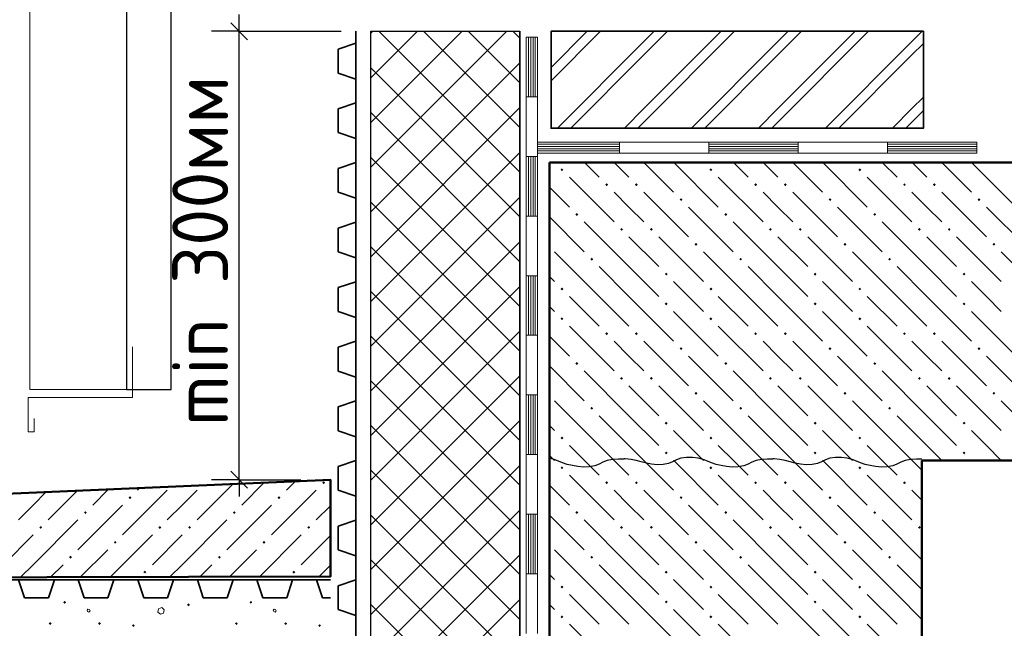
# Model space of a CAD drawing. Header units: millimetres. Extents: x 0 to 21000, y 0 to 14850.
# Tile 26 of 29: x 14638 to 16841, y 11666 to 13027. Entities that reach past the tile are written whole.
import ezdxf

# ---------------------------------------------------------------- set-up
doc = ezdxf.new("R2010")
doc.units = ezdxf.units.MM
for name, color, linetype, lineweight in [('Standard', 7, 'Continuous', 25), ('Размерная линия_ общее', 7, 'Continuous', 13), ('Стена_ кирп кладка силик нес', 8, 'Continuous', 70), ('Фундаменты общие', 7, 'Continuous', 25)]:
    doc.layers.add(name, color=color, linetype=linetype, lineweight=lineweight)
doc.styles.add('ISOCPEUR', font='txt')

msp = doc.modelspace()

# ---------------------------------------------------------------- hatches: boundary and pattern name
at = {"layer": 'Standard', "linetype": 'Continuous', "lineweight": 13, "transparency": 33554687}
for points in [[(15851.3, 12687.9), (15848.1, 12691.1), (15851.3, 12694.4), (15854.6, 12691.1)], [(16184.7, 12687.9), (16181.4, 12691.1), (16184.7, 12694.4), (16187.9, 12691.1)], [(16518, 12687.9), (16514.7, 12691.1), (16518, 12694.4), (16521.2, 12691.1)], [(15951.3, 12654.5), (15948.1, 12657.8), (15951.3, 12661), (15954.6, 12657.8)], [(16018, 12654.5), (16014.7, 12657.8), (16018, 12661), (16021.2, 12657.8)], [(16284.7, 12654.5), (16281.4, 12657.8), (16284.7, 12661), (16287.9, 12657.8)], [(16351.3, 12654.5), (16348.1, 12657.8), (16351.3, 12661), (16354.6, 12657.8)], [(16618, 12654.5), (16614.7, 12657.8), (16618, 12661), (16621.2, 12657.8)], [(16684.7, 12654.5), (16681.4, 12657.8), (16684.7, 12661), (16687.9, 12657.8)], [(16118, 12621.2), (16114.7, 12624.4), (16118, 12627.7), (16121.2, 12624.4)], [(16451.3, 12621.2), (16448.1, 12624.4), (16451.3, 12627.7), (16454.6, 12624.4)], [(16784.7, 12621.2), (16781.4, 12624.4), (16784.7, 12627.7), (16787.9, 12624.4)], [(15884.7, 12587.9), (15881.4, 12591.1), (15884.7, 12594.4), (15887.9, 12591.1)], [(16218, 12587.9), (16214.7, 12591.1), (16218, 12594.4), (16221.2, 12591.1)], [(16551.3, 12587.9), (16548.1, 12591.1), (16551.3, 12594.4), (16554.6, 12591.1)], [(15984.7, 12554.5), (15981.4, 12557.8), (15984.7, 12561), (15987.9, 12557.8)], [(16051.3, 12554.5), (16048.1, 12557.8), (16051.3, 12561), (16054.6, 12557.8)], [(16318, 12554.5), (16314.7, 12557.8), (16318, 12561), (16321.2, 12557.8)], [(16384.7, 12554.5), (16381.4, 12557.8), (16384.7, 12561), (16387.9, 12557.8)], [(16651.3, 12554.5), (16648.1, 12557.8), (16651.3, 12561), (16654.6, 12557.8)], [(16718, 12554.5), (16714.7, 12557.8), (16718, 12561), (16721.2, 12557.8)], [(16151.3, 12521.2), (16148.1, 12524.4), (16151.3, 12527.7), (16154.6, 12524.4)], [(16484.7, 12521.2), (16481.4, 12524.4), (16484.7, 12527.7), (16487.9, 12524.4)], [(16818, 12521.2), (16814.7, 12524.4), (16818, 12527.7), (16821.2, 12524.4)], [(15918, 12487.9), (15914.7, 12491.1), (15918, 12494.4), (15921.2, 12491.1)], [(16251.3, 12487.9), (16248.1, 12491.1), (16251.3, 12494.4), (16254.6, 12491.1)], [(16584.7, 12487.9), (16581.4, 12491.1), (16584.7, 12494.4), (16587.9, 12491.1)], [(16084.7, 12454.5), (16081.4, 12457.8), (16084.7, 12461), (16087.9, 12457.8)], [(16418, 12454.5), (16414.7, 12457.8), (16418, 12461), (16421.2, 12457.8)], [(16751.3, 12454.5), (16748.1, 12457.8), (16751.3, 12461), (16754.6, 12457.8)], [(15851.3, 12421.2), (15848.1, 12424.4), (15851.3, 12427.7), (15854.6, 12424.4)], [(16184.7, 12421.2), (16181.4, 12424.4), (16184.7, 12427.7), (16187.9, 12424.4)], [(16518, 12421.2), (16514.7, 12424.4), (16518, 12427.7), (16521.2, 12424.4)], [(16084.7, 12387.9), (16081.4, 12391.1), (16084.7, 12394.4), (16087.9, 12391.1)], [(16418, 12387.9), (16414.7, 12391.1), (16418, 12394.4), (16421.2, 12391.1)], [(16751.3, 12387.9), (16748.1, 12391.1), (16751.3, 12394.4), (16754.6, 12391.1)], [(15851.3, 12354.5), (15848.1, 12357.8), (15851.3, 12361), (15854.6, 12357.8)], [(16184.7, 12354.5), (16181.4, 12357.8), (16184.7, 12361), (16187.9, 12357.8)], [(16518, 12354.5), (16514.7, 12357.8), (16518, 12361), (16521.2, 12357.8)], [(15951.3, 12321.2), (15948.1, 12324.4), (15951.3, 12327.7), (15954.6, 12324.4)], [(16018, 12321.2), (16014.7, 12324.4), (16018, 12327.7), (16021.2, 12324.4)], [(16284.7, 12321.2), (16281.4, 12324.4), (16284.7, 12327.7), (16287.9, 12324.4)], [(16351.3, 12321.2), (16348.1, 12324.4), (16351.3, 12327.7), (16354.6, 12324.4)], [(16618, 12321.2), (16614.7, 12324.4), (16618, 12327.7), (16621.2, 12324.4)], [(16684.7, 12321.2), (16681.4, 12324.4), (16684.7, 12327.7), (16687.9, 12324.4)], [(16118, 12287.9), (16114.7, 12291.1), (16118, 12294.4), (16121.2, 12291.1)], [(16451.3, 12287.9), (16448.1, 12291.1), (16451.3, 12294.4), (16454.6, 12291.1)], [(16784.7, 12287.9), (16781.4, 12291.1), (16784.7, 12294.4), (16787.9, 12291.1)], [(15884.7, 12254.5), (15881.4, 12257.8), (15884.7, 12261), (15887.9, 12257.8)], [(16218, 12254.5), (16214.7, 12257.8), (16218, 12261), (16221.2, 12257.8)], [(16551.3, 12254.5), (16548.1, 12257.8), (16551.3, 12261), (16554.6, 12257.8)], [(15984.7, 12221.2), (15981.4, 12224.4), (15984.7, 12227.7), (15987.9, 12224.4)], [(16051.3, 12221.2), (16048.1, 12224.4), (16051.3, 12227.7), (16054.6, 12224.4)], [(16318, 12221.2), (16314.7, 12224.4), (16318, 12227.7), (16321.2, 12224.4)], [(16384.7, 12221.2), (16381.4, 12224.4), (16384.7, 12227.7), (16387.9, 12224.4)], [(16651.3, 12221.2), (16648.1, 12224.4), (16651.3, 12227.7), (16654.6, 12224.4)], [(16718, 12221.2), (16714.7, 12224.4), (16718, 12227.7), (16721.2, 12224.4)], [(16151.3, 12187.9), (16148.1, 12191.1), (16151.3, 12194.4), (16154.6, 12191.1)], [(16484.7, 12187.9), (16481.4, 12191.1), (16484.7, 12194.4), (16487.9, 12191.1)], [(16818, 12187.9), (16814.7, 12191.1), (16818, 12194.4), (16821.2, 12191.1)], [(15918, 12154.5), (15914.7, 12157.8), (15918, 12161), (15921.2, 12157.8)], [(16251.3, 12154.5), (16248.1, 12157.8), (16251.3, 12161), (16254.6, 12157.8)], [(16584.7, 12154.5), (16581.4, 12157.8), (16584.7, 12161), (16587.9, 12157.8)], [(16084.7, 12121.2), (16081.4, 12124.4), (16084.7, 12127.7), (16087.9, 12124.4)], [(16418, 12121.2), (16414.7, 12124.4), (16418, 12127.7), (16421.2, 12124.4)], [(16751.3, 12121.2), (16748.1, 12124.4), (16751.3, 12127.7), (16754.6, 12124.4)], [(15851.3, 12087.9), (15848.1, 12091.1), (15851.3, 12094.4), (15854.6, 12091.1)], [(16184.7, 12087.9), (16181.4, 12091.1), (16184.7, 12094.4), (16187.9, 12091.1)], [(16518, 12087.9), (16514.7, 12091.1), (16518, 12094.4), (16521.2, 12091.1)], [(16084.7, 12054.5), (16081.4, 12057.8), (16084.7, 12061), (16087.9, 12057.8)], [(16418, 12054.5), (16414.7, 12057.8), (16418, 12061), (16421.2, 12057.8)], [(16751.3, 12054.5), (16748.1, 12057.8), (16751.3, 12061), (16754.6, 12057.8)], [(15851.3, 12021.2), (15848.1, 12024.4), (15851.3, 12027.7), (15854.6, 12024.4)], [(16184.7, 12021.2), (16181.4, 12024.4), (16184.7, 12027.7), (16187.9, 12024.4)], [(16518, 12021.2), (16514.7, 12024.4), (16518, 12027.7), (16521.2, 12024.4)], [(15314.7, 11991.1), (15318, 11994.4), (15321.2, 11991.1), (15318, 11987.9)], [(15951.3, 11987.9), (15948.1, 11991.1), (15951.3, 11994.4), (15954.6, 11991.1)], [(16018, 11987.9), (16014.7, 11991.1), (16018, 11994.4), (16021.2, 11991.1)], [(16284.7, 11987.9), (16281.4, 11991.1), (16284.7, 11994.4), (16287.9, 11991.1)], [(16351.3, 11987.9), (16348.1, 11991.1), (16351.3, 11994.4), (16354.6, 11991.1)], [(16618, 11987.9), (16614.7, 11991.1), (16618, 11994.4), (16621.2, 11991.1)], [(14881.4, 11957.8), (14884.7, 11961), (14887.9, 11957.8), (14884.7, 11954.5)], [(15214.7, 11957.8), (15218, 11961), (15221.2, 11957.8), (15218, 11954.5)], [(16118, 11954.5), (16114.7, 11957.8), (16118, 11961), (16121.2, 11957.8)], [(16451.3, 11954.5), (16448.1, 11957.8), (16451.3, 11961), (16454.6, 11957.8)], [(14781.4, 11924.4), (14784.7, 11927.7), (14787.9, 11924.4), (14784.7, 11921.2)], [(15114.7, 11924.4), (15118, 11927.7), (15121.2, 11924.4), (15118, 11921.2)], [(15884.7, 11921.2), (15881.4, 11924.4), (15884.7, 11927.7), (15887.9, 11924.4)], [(16218, 11921.2), (16214.7, 11924.4), (16218, 11927.7), (16221.2, 11924.4)], [(16551.3, 11921.2), (16548.1, 11924.4), (16551.3, 11927.7), (16554.6, 11924.4)], [(14681.4, 11891.1), (14684.7, 11894.4), (14687.9, 11891.1), (14684.7, 11887.9)], [(14948.1, 11891.1), (14951.3, 11894.4), (14954.6, 11891.1), (14951.3, 11887.9)], [(15014.7, 11891.1), (15018, 11894.4), (15021.2, 11891.1), (15018, 11887.9)], [(15281.4, 11891.1), (15284.7, 11894.4), (15287.9, 11891.1), (15284.7, 11887.9)], [(15984.7, 11887.9), (15981.4, 11891.1), (15984.7, 11894.4), (15987.9, 11891.1)], [(16051.3, 11887.9), (16048.1, 11891.1), (16051.3, 11894.4), (16054.6, 11891.1)], [(16318, 11887.9), (16314.7, 11891.1), (16318, 11894.4), (16321.2, 11891.1)], [(16384.7, 11887.9), (16381.4, 11891.1), (16384.7, 11894.4), (16387.9, 11891.1)], [(16651.3, 11887.9), (16648.1, 11891.1), (16651.3, 11894.4), (16654.6, 11891.1)], [(14848.1, 11857.8), (14851.3, 11861), (14854.6, 11857.8), (14851.3, 11854.5)], [(15181.4, 11857.8), (15184.7, 11861), (15187.9, 11857.8), (15184.7, 11854.5)], [(16151.3, 11854.5), (16148.1, 11857.8), (16151.3, 11861), (16154.6, 11857.8)], [(16484.7, 11854.5), (16481.4, 11857.8), (16484.7, 11861), (16487.9, 11857.8)], [(14748.1, 11824.4), (14751.3, 11827.7), (14754.6, 11824.4), (14751.3, 11821.2)], [(15081.4, 11824.4), (15084.7, 11827.7), (15087.9, 11824.4), (15084.7, 11821.2)], [(15918, 11821.2), (15914.7, 11824.4), (15918, 11827.7), (15921.2, 11824.4)], [(16251.3, 11821.2), (16248.1, 11824.4), (16251.3, 11827.7), (16254.6, 11824.4)], [(16584.7, 11821.2), (16581.4, 11824.4), (16584.7, 11827.7), (16587.9, 11824.4)], [(14914.7, 11791.1), (14918, 11794.4), (14921.2, 11791.1), (14918, 11787.9)], [(15248.1, 11791.1), (15251.3, 11794.4), (15254.6, 11791.1), (15251.3, 11787.9)], [(16084.7, 11787.9), (16081.4, 11791.1), (16084.7, 11794.4), (16087.9, 11791.1)], [(16418, 11787.9), (16414.7, 11791.1), (16418, 11794.4), (16421.2, 11791.1)], [(15851.3, 11754.5), (15848.1, 11757.8), (15851.3, 11761), (15854.6, 11757.8)], [(16184.7, 11754.5), (16181.4, 11757.8), (16184.7, 11761), (16187.9, 11757.8)], [(16518, 11754.5), (16514.7, 11757.8), (16518, 11761), (16521.2, 11757.8)], [(16084.7, 11721.2), (16081.4, 11724.4), (16084.7, 11727.7), (16087.9, 11724.4)], [(16418, 11721.2), (16414.7, 11724.4), (16418, 11727.7), (16421.2, 11724.4)], [(15851.3, 11687.9), (15848.1, 11691.1), (15851.3, 11694.4), (15854.6, 11691.1)], [(16184.7, 11687.9), (16181.4, 11691.1), (16184.7, 11694.4), (16187.9, 11691.1)], [(16518, 11687.9), (16514.7, 11691.1), (16518, 11694.4), (16521.2, 11691.1)]]:
    msp.add_hatch(color=7, dxfattribs=at).paths.add_polyline_path(points, flags=16)
at = {"layer": 'Стена_ кирп кладка силик нес', "linetype": 'Continuous', "lineweight": 13, "transparency": 33554687}
for points in [[(14735.2, 11723.6), (14738.4, 11726.9), (14741.7, 11723.6), (14738.4, 11720.4)], [(15151.8, 11723.6), (15155.1, 11726.9), (15158.3, 11723.6), (15155.1, 11720.4)], [(15012.2, 11718.2), (15015.5, 11721.4), (15018.7, 11718.2), (15015.5, 11714.9)], [(14702.7, 11676.1), (14705.9, 11679.4), (14709.2, 11676.1), (14705.9, 11672.9)], [(14813.1, 11676.1), (14816.3, 11679.4), (14819.6, 11676.1), (14816.3, 11672.9)], [(14888.9, 11671.5), (14892.2, 11674.8), (14895.4, 11671.5), (14892.2, 11668.3)], [(15119.3, 11676.1), (15122.6, 11679.4), (15125.8, 11676.1), (15122.6, 11672.9)], [(15229.7, 11676.1), (15233, 11679.4), (15236.2, 11676.1), (15233, 11672.9)], [(15305.6, 11671.5), (15308.8, 11674.8), (15312.1, 11671.5), (15308.8, 11668.3)]]:
    msp.add_hatch(color=7, dxfattribs=at).paths.add_polyline_path(points, flags=16)

# ---------------------------------------------------------------- linework, layer by layer
at = {"layer": 'Standard', "color": 7, "linetype": 'Continuous', "lineweight": 35, "transparency": 33554687}
for p, q in [((15390.2, 13000.8), (15390.2, 10334.1)), ((15390.2, 13000.8), (15390.2, 12974.1)), ((15390.2, 12974.1), (15350.2, 12960.8)), ((15350.2, 12960.8), (15350.2, 12907.4)), ((15350.2, 12907.4), (15390.2, 12894.1)), ((15390.2, 12894.1), (15390.2, 12840.8)), ((15390.2, 12840.8), (15350.2, 12827.4)), ((15350.2, 12827.4), (15350.2, 12774.1)), ((15350.2, 12774.1), (15390.2, 12760.8)), ((15390.2, 12760.8), (15390.2, 12707.4)), ((15390.2, 12707.4), (15350.2, 12694.1)), ((15350.2, 12694.1), (15350.2, 12640.8)), ((15350.2, 12640.8), (15390.2, 12627.4)), ((15390.2, 12627.4), (15390.2, 12574.1)), ((15390.2, 12574.1), (15350.2, 12560.8)), ((15350.2, 12560.8), (15350.2, 12507.4)), ((15350.2, 12507.4), (15390.2, 12494.1)), ((15390.2, 12494.1), (15390.2, 12440.8)), ((15390.2, 12440.8), (15350.2, 12427.4)), ((15350.2, 12427.4), (15350.2, 12374.1)), ((15350.2, 12374.1), (15390.2, 12360.8)), ((15390.2, 12360.8), (15390.2, 12307.4)), ((15390.2, 12307.4), (15350.2, 12294.1)), ((15350.2, 12294.1), (15350.2, 12240.8)), ((15350.2, 12240.8), (15390.2, 12227.4)), ((15390.2, 12227.4), (15390.2, 12174.1)), ((15390.2, 12174.1), (15350.2, 12160.8)), ((15350.2, 12160.8), (15350.2, 12107.4)), ((15350.2, 12107.4), (15390.2, 12094.1)), ((15390.2, 12094.1), (15390.2, 12040.8)), ((15390.2, 12040.8), (15350.2, 12027.4)), ((15350.2, 12027.4), (15350.2, 11974.1)), ((15350.2, 11974.1), (15390.2, 11960.8)), ((15390.2, 11960.8), (15390.2, 11907.4)), ((15390.2, 11907.4), (15350.2, 11894.1)), ((15350.2, 11894.1), (15350.2, 11840.8)), ((15350.2, 11840.8), (15390.2, 11827.4)), ((15390.2, 11827.4), (15390.2, 11774.1)), ((12475.3, 11774.3), (15142, 11773.7)), ((14635.3, 11773.9), (14648.6, 11733.9)), ((14702, 11733.8), (14715.3, 11773.8)), ((14715.3, 11773.8), (14768.6, 11773.8)), ((14768.6, 11773.8), (14782, 11733.8)), ((14835.3, 11733.8), (14848.6, 11773.8)), ((14848.6, 11773.8), (14902, 11773.8)), ((14902, 11773.8), (14915.3, 11733.8)), ((14968.6, 11733.8), (14982, 11773.8)), ((14982, 11773.8), (15035.3, 11773.8)), ((15035.3, 11773.8), (15048.6, 11733.8)), ((15102, 11733.8), (15115.3, 11773.8)), ((15115.3, 11773.8), (15142, 11773.7)), ((15142, 11773.7), (15333.3, 11773.7)), ((15142, 11773.7), (15168.6, 11773.7)), ((15168.6, 11773.7), (15182, 11733.7)), ((15235.3, 11733.7), (15248.6, 11773.7)), ((15248.6, 11773.7), (15302, 11773.7)), ((15302, 11773.7), (15315.3, 11733.7)), ((15390.2, 11774.1), (15350.2, 11760.8)), ((15350.2, 11760.8), (15350.2, 11707.4)), ((14648.6, 11733.9), (14702, 11733.8)), ((14782, 11733.8), (14835.3, 11733.8)), ((14915.3, 11733.8), (14968.6, 11733.8)), ((15048.6, 11733.8), (15102, 11733.8)), ((15182, 11733.7), (15235.3, 11733.7)), ((15315.3, 11733.7), (15333.3, 11733.7)), ((15350.2, 11707.4), (15390.2, 11694.1)), ((15390.2, 11694.1), (15390.2, 11640.8))]:
    msp.add_line(p, q, dxfattribs=at)
at = {"layer": 'Standard', "color": 9, "linetype": 'Continuous', "lineweight": 13, "transparency": 33554687}
for p, q in [((15423.6, 12996.7), (15427.7, 13000.8)), ((15423.6, 12896.7), (15527.7, 13000.8)), ((15423.6, 12796.7), (15627.7, 13000.8)), ((15423.6, 12696.7), (15727.7, 13000.8)), ((15441.7, 13000.8), (15756.9, 12685.5)), ((15541.7, 13000.8), (15756.9, 12785.5)), ((15641.7, 13000.8), (15756.9, 12885.5)), ((15741.7, 13000.8), (15756.9, 12985.5)), ((15423.6, 12596.7), (15756.9, 12930)), ((15423.6, 12918.9), (15756.9, 12585.5)), ((15423.6, 12496.7), (15756.9, 12830)), ((15423.6, 12818.9), (15756.9, 12485.5)), ((15423.6, 12718.9), (15734.7, 12407.8)), ((15434.7, 12407.8), (15756.9, 12730)), ((15534.7, 12407.8), (15756.9, 12630)), ((15423.6, 12618.9), (15634.7, 12407.8)), ((15423.6, 12518.9), (15534.7, 12407.8)), ((15634.7, 12407.8), (15756.9, 12530)), ((15734.7, 12407.8), (15756.9, 12430)), ((15423.6, 12418.9), (15434.7, 12407.8)), ((15423.6, 12396.7), (15434.7, 12407.8)), ((15423.6, 12296.7), (15534.7, 12407.8)), ((15423.6, 12196.7), (15634.7, 12407.8)), ((15423.6, 12096.7), (15734.7, 12407.8)), ((15434.7, 12407.8), (15756.9, 12085.5)), ((15534.7, 12407.8), (15756.9, 12185.5)), ((15634.7, 12407.8), (15756.9, 12285.5)), ((15734.7, 12407.8), (15756.9, 12385.5)), ((15423.6, 11996.7), (15756.9, 12330)), ((15423.6, 12318.9), (15756.9, 11985.5)), ((15423.6, 11896.7), (15756.9, 12230)), ((15423.6, 12218.9), (15756.9, 11885.5)), ((15423.6, 11796.7), (15756.9, 12130)), ((15423.6, 12118.9), (15756.9, 11785.5)), ((15423.6, 11696.7), (15756.9, 12030)), ((15423.6, 12018.9), (15756.9, 11685.5)), ((15423.6, 11596.7), (15756.9, 11930)), ((15423.6, 11918.9), (15756.9, 11585.5)), ((15423.6, 11496.7), (15756.9, 11830)), ((15423.6, 11818.9), (15756.9, 11485.5)), ((15434.7, 11407.8), (15756.9, 11730)), ((15423.6, 11718.9), (15734.7, 11407.8))]:
    msp.add_line(p, q, dxfattribs=at)
at = {"layer": 'Standard', "color": 7, "linetype": 'Continuous', "lineweight": 18, "transparency": 33554687}
for p, q in [((15771.6, 12987.4), (15771.6, 12720.8)), ((15771.6, 12987.4), (15796.6, 12987.4)), ((15776.6, 12987.4), (15776.6, 12854.1)), ((15781.6, 12987.4), (15781.6, 12854.1)), ((15786.6, 12987.4), (15786.6, 12854.1)), ((15791.6, 12987.4), (15791.6, 12854.1)), ((15796.6, 12987.4), (15796.6, 12720.8)), ((15771.6, 12854.1), (15796.6, 12854.1)), ((15980.2, 12753.1), (15796.6, 12753.1)), ((15980.2, 12753.1), (15796.6, 12753.1)), ((15980.2, 12748.1), (15796.6, 12748.1)), ((15980.2, 12748.1), (15796.6, 12748.1)), ((15980.2, 12743.1), (15796.6, 12743.1)), ((15980.2, 12743.1), (15796.6, 12743.1)), ((15980.2, 12738.1), (15796.6, 12738.1)), ((15980.2, 12738.1), (15796.6, 12738.1)), ((16380.2, 12753.1), (15980.2, 12753.1)), ((15980.2, 12753.1), (15980.2, 12728.1)), ((15980.2, 12753.1), (15980.2, 12728.1)), ((16380.2, 12753.1), (15980.2, 12753.1)), ((15980.2, 12753.1), (15980.2, 12728.1)), ((15980.2, 12753.1), (15980.2, 12728.1)), ((16180.2, 12753.1), (16180.2, 12728.1)), ((16180.2, 12753.1), (16180.2, 12728.1)), ((16380.2, 12748.1), (16180.2, 12748.1)), ((16380.2, 12748.1), (16180.2, 12748.1)), ((16380.2, 12743.1), (16180.2, 12743.1)), ((16380.2, 12743.1), (16180.2, 12743.1)), ((16380.2, 12738.1), (16180.2, 12738.1)), ((16380.2, 12738.1), (16180.2, 12738.1)), ((16780.2, 12753.1), (16380.2, 12753.1)), ((16380.2, 12753.1), (16380.2, 12728.1)), ((16380.2, 12753.1), (16380.2, 12728.1)), ((16780.2, 12753.1), (16380.2, 12753.1)), ((16380.2, 12753.1), (16380.2, 12728.1)), ((16380.2, 12753.1), (16380.2, 12728.1)), ((16580.2, 12753.1), (16580.2, 12728.1)), ((16580.2, 12753.1), (16580.2, 12728.1)), ((16780.2, 12748.1), (16580.2, 12748.1)), ((16780.2, 12748.1), (16580.2, 12748.1)), ((16780.2, 12743.1), (16580.2, 12743.1)), ((16780.2, 12743.1), (16580.2, 12743.1)), ((16780.2, 12738.1), (16580.2, 12738.1)), ((16780.2, 12738.1), (16580.2, 12738.1)), ((16780.2, 12753.1), (16780.2, 12728.1)), ((16780.2, 12753.1), (16780.2, 12728.1)), ((15771.6, 12720.8), (15771.6, 12454.1)), ((15771.6, 12720.8), (15796.6, 12720.8)), ((15771.6, 12720.8), (15796.6, 12720.8)), ((15776.6, 12720.8), (15776.6, 12587.4)), ((15781.6, 12720.8), (15781.6, 12587.4)), ((15786.6, 12720.8), (15786.6, 12587.4)), ((15791.6, 12720.8), (15791.6, 12587.4)), ((15980.2, 12733.1), (15796.6, 12733.1)), ((15980.2, 12733.1), (15796.6, 12733.1)), ((15980.2, 12728.1), (15796.6, 12728.1)), ((15980.2, 12728.1), (15796.6, 12728.1)), ((15796.6, 12720.8), (15796.6, 12454.1)), ((16380.2, 12728.1), (15980.2, 12728.1)), ((16380.2, 12728.1), (15980.2, 12728.1)), ((16380.2, 12733.1), (16180.2, 12733.1)), ((16380.2, 12733.1), (16180.2, 12733.1)), ((16780.2, 12728.1), (16380.2, 12728.1)), ((16780.2, 12728.1), (16380.2, 12728.1)), ((16780.2, 12733.1), (16580.2, 12733.1)), ((16780.2, 12733.1), (16580.2, 12733.1)), ((15771.6, 12587.4), (15796.6, 12587.4)), ((15771.6, 12454.1), (15771.6, 12187.4)), ((15771.6, 12454.1), (15796.6, 12454.1)), ((15771.6, 12454.1), (15796.6, 12454.1)), ((15776.6, 12454.1), (15776.6, 12320.8)), ((15781.6, 12454.1), (15781.6, 12320.8)), ((15786.6, 12454.1), (15786.6, 12320.8)), ((15791.6, 12454.1), (15791.6, 12320.8)), ((15796.6, 12454.1), (15796.6, 12187.4)), ((15771.6, 12320.8), (15796.6, 12320.8)), ((15771.6, 12187.4), (15771.6, 11920.8)), ((15771.6, 12187.4), (15796.6, 12187.4)), ((15771.6, 12187.4), (15796.6, 12187.4)), ((15776.6, 12187.4), (15776.6, 12054.1)), ((15781.6, 12187.4), (15781.6, 12054.1)), ((15786.6, 12187.4), (15786.6, 12054.1)), ((15791.6, 12187.4), (15791.6, 12054.1)), ((15796.6, 12187.4), (15796.6, 11920.8)), ((15771.6, 12054.1), (15796.6, 12054.1)), ((15771.6, 11920.8), (15771.6, 11654.1)), ((15771.6, 11920.8), (15796.6, 11920.8)), ((15771.6, 11920.8), (15796.6, 11920.8)), ((15776.6, 11920.8), (15776.6, 11787.4)), ((15781.6, 11920.8), (15781.6, 11787.4)), ((15786.6, 11920.8), (15786.6, 11787.4)), ((15791.6, 11920.8), (15791.6, 11787.4)), ((15796.6, 11920.8), (15796.6, 11654.1)), ((15771.6, 11787.4), (15796.6, 11787.4))]:
    msp.add_line(p, q, dxfattribs=at)
at = {"layer": 'Standard', "color": 251, "linetype": 'Continuous', "lineweight": -3, "true_color": 0x575757, "transparency": 33554687}
for p, q in [((15826.9, 12920), (15907.7, 13000.8)), ((15826.9, 12890), (15937.7, 13000.8)), ((15826.9, 12920), (15907.7, 13000.8)), ((15826.9, 12890), (15937.7, 13000.8)), ((16034.7, 12977.8), (16057.7, 13000.8)), ((16034.7, 12947.8), (16087.7, 13000.8)), ((16034.7, 12827.8), (16207.7, 13000.8)), ((16034.7, 12797.8), (16237.7, 13000.8)), ((16034.7, 12977.8), (16057.7, 13000.8)), ((16034.7, 12947.8), (16087.7, 13000.8)), ((16034.7, 12827.8), (16207.7, 13000.8)), ((16034.7, 12797.8), (16237.7, 13000.8)), ((16334.7, 12977.8), (16357.7, 13000.8)), ((16334.7, 12947.8), (16387.7, 13000.8)), ((16334.7, 12827.8), (16507.7, 13000.8)), ((16334.7, 12797.8), (16537.7, 13000.8)), ((16334.7, 12977.8), (16357.7, 13000.8)), ((16334.7, 12947.8), (16387.7, 13000.8)), ((16334.7, 12827.8), (16507.7, 13000.8)), ((16334.7, 12797.8), (16537.7, 13000.8)), ((16634.7, 12977.8), (16657.7, 13000.8)), ((16634.7, 12977.8), (16657.7, 13000.8)), ((15841, 12784.1), (16034.7, 12977.8)), ((15841, 12784.1), (16034.7, 12977.8)), ((16141, 12784.1), (16334.7, 12977.8)), ((16141, 12784.1), (16334.7, 12977.8)), ((16441, 12784.1), (16634.7, 12977.8)), ((16441, 12784.1), (16634.7, 12977.8)), ((16634.7, 12947.8), (16660.2, 12973.4)), ((16634.7, 12947.8), (16660.2, 12973.4)), ((15871, 12784.1), (16034.7, 12947.8)), ((15871, 12784.1), (16034.7, 12947.8)), ((16171, 12784.1), (16334.7, 12947.8)), ((16171, 12784.1), (16334.7, 12947.8)), ((16471, 12784.1), (16634.7, 12947.8)), ((16471, 12784.1), (16634.7, 12947.8)), ((16634.7, 12827.8), (16660.2, 12853.4)), ((16634.7, 12827.8), (16660.2, 12853.4)), ((15991, 12784.1), (16034.7, 12827.8)), ((15991, 12784.1), (16034.7, 12827.8)), ((16291, 12784.1), (16334.7, 12827.8)), ((16291, 12784.1), (16334.7, 12827.8)), ((16591, 12784.1), (16634.7, 12827.8)), ((16591, 12784.1), (16634.7, 12827.8)), ((16634.7, 12797.8), (16660.2, 12823.4)), ((16634.7, 12797.8), (16660.2, 12823.4)), ((16021, 12784.1), (16034.7, 12797.8)), ((16021, 12784.1), (16034.7, 12797.8)), ((16321, 12784.1), (16334.7, 12797.8)), ((16321, 12784.1), (16334.7, 12797.8)), ((16621, 12784.1), (16634.7, 12797.8)), ((16621, 12784.1), (16634.7, 12797.8))]:
    msp.add_line(p, q, dxfattribs=at)
at = {"layer": 'Standard', "color": 7, "linetype": 'Continuous', "lineweight": 50, "transparency": 33554687}
for p, q in [((19290.2, 12707.6), (15823.6, 12707.6)), ((16656.9, 12040.9), (16656.9, 8494.2)), ((16656.9, 12040.9), (19290.2, 12040.9))]:
    msp.add_line(p, q, dxfattribs=at)
at = {"layer": 'Standard', "color": 253, "linetype": 'Continuous', "lineweight": 13, "true_color": 0xababab, "transparency": 33554687}
for p, q in [((15901.5, 12707.6), (15934.7, 12674.4)), ((15968.2, 12707.6), (16001.3, 12674.4)), ((16034.9, 12707.6), (16101.3, 12641.1)), ((16101.5, 12707.6), (16201.3, 12607.8)), ((16234.9, 12707.6), (16268, 12674.4)), ((16301.5, 12707.6), (16334.7, 12674.4)), ((16368.2, 12707.6), (16434.7, 12641.1)), ((16434.9, 12707.6), (16534.7, 12607.8)), ((16568.2, 12707.6), (16601.3, 12674.4)), ((16634.9, 12707.6), (16668, 12674.4)), ((16701.5, 12707.6), (16768, 12641.1)), ((16768.2, 12707.6), (16868, 12607.8)), ((15868, 12674.4), (15968, 12574.4)), ((16201.3, 12674.4), (16301.3, 12574.4)), ((16534.7, 12674.4), (16634.7, 12574.4)), ((15823.6, 12652.2), (15868, 12607.8)), ((16001.3, 12607.8), (15968, 12641.1)), ((16034.7, 12641.1), (16134.7, 12541.1)), ((16334.7, 12607.8), (16301.3, 12641.1)), ((16368, 12641.1), (16468, 12541.1)), ((16668, 12607.8), (16634.7, 12641.1)), ((16701.3, 12641.1), (16801.3, 12541.1)), ((16034.7, 12574.4), (16001.3, 12607.8)), ((16134.7, 12607.8), (16234.7, 12507.8)), ((16368, 12574.4), (16334.7, 12607.8)), ((16468, 12607.8), (16568, 12507.8)), ((16701.3, 12574.4), (16668, 12607.8)), ((16801.3, 12607.8), (16901.3, 12507.8)), ((15823.6, 12585.5), (15901.3, 12507.8)), ((16001.3, 12474.4), (15901.3, 12574.4)), ((16334.7, 12474.4), (16234.7, 12574.4)), ((16668, 12474.4), (16568, 12574.4)), ((16001.3, 12541.1), (16068, 12474.4)), ((16068, 12541.1), (16168, 12441.1)), ((16334.7, 12541.1), (16401.3, 12474.4)), ((16401.3, 12541.1), (16501.3, 12441.1)), ((16668, 12541.1), (16734.7, 12474.4)), ((16734.7, 12541.1), (16834.7, 12441.1)), ((15934.7, 12407.8), (15834.7, 12507.8)), ((16268, 12407.8), (16168, 12507.8)), ((16601.3, 12407.8), (16501.3, 12507.8)), ((16934.7, 12407.8), (16834.7, 12507.8)), ((15934.7, 12474.4), (16001.3, 12407.8)), ((16001.3, 12474.4), (16068, 12407.8)), ((16268, 12474.4), (16334.7, 12407.8)), ((16334.7, 12474.4), (16401.3, 12407.8)), ((16601.3, 12474.4), (16668, 12407.8)), ((16668, 12474.4), (16734.7, 12407.8)), ((15823.6, 12452.2), (15834.7, 12441.1)), ((16134.7, 12407.8), (16101.3, 12441.1)), ((16468, 12407.8), (16434.7, 12441.1)), ((16801.3, 12407.8), (16768, 12441.1)), ((15868, 12407.8), (15934.7, 12341.1)), ((15934.7, 12407.8), (16001.3, 12341.1)), ((16001.3, 12407.8), (16101.3, 12307.8)), ((16168, 12374.4), (16134.7, 12407.8)), ((16201.3, 12407.8), (16268, 12341.1)), ((16268, 12407.8), (16334.7, 12341.1)), ((16334.7, 12407.8), (16434.7, 12307.8)), ((16501.3, 12374.4), (16468, 12407.8)), ((16534.7, 12407.8), (16601.3, 12341.1)), ((16601.3, 12407.8), (16668, 12341.1)), ((16668, 12407.8), (16768, 12307.8)), ((16834.7, 12374.4), (16801.3, 12407.8)), ((15834.7, 12374.4), (15823.6, 12385.5)), ((16101.3, 12374.4), (16201.3, 12274.4)), ((16434.7, 12374.4), (16534.7, 12274.4)), ((16768, 12374.4), (16868, 12274.4)), ((15868, 12341.1), (15968, 12241.1)), ((16201.3, 12341.1), (16301.3, 12241.1)), ((16534.7, 12341.1), (16634.7, 12241.1)), ((15823.6, 12318.9), (15868, 12274.4)), ((16001.3, 12274.4), (15968, 12307.8)), ((16034.7, 12307.8), (16134.7, 12207.8)), ((16334.7, 12274.4), (16301.3, 12307.8)), ((16368, 12307.8), (16468, 12207.8)), ((16668, 12274.4), (16634.7, 12307.8)), ((16701.3, 12307.8), (16801.3, 12207.8)), ((16034.7, 12241.1), (16001.3, 12274.4)), ((16134.7, 12274.4), (16234.7, 12174.4)), ((16368, 12241.1), (16334.7, 12274.4)), ((16468, 12274.4), (16568, 12174.4)), ((16701.3, 12241.1), (16668, 12274.4)), ((16801.3, 12274.4), (16901.3, 12174.4)), ((15823.6, 12252.2), (15901.3, 12174.4)), ((16001.3, 12141.1), (15901.3, 12241.1)), ((16334.7, 12141.1), (16234.7, 12241.1)), ((16668, 12141.1), (16568, 12241.1)), ((16001.3, 12207.8), (16068, 12141.1)), ((16068, 12207.8), (16168, 12107.8)), ((16334.7, 12207.8), (16401.3, 12141.1)), ((16401.3, 12207.8), (16501.3, 12107.8)), ((16668, 12207.8), (16734.7, 12141.1)), ((16734.7, 12207.8), (16834.7, 12107.8)), ((15934.7, 12074.4), (15834.7, 12174.4)), ((16268, 12074.4), (16168, 12174.4)), ((16601.3, 12074.4), (16501.3, 12174.4)), ((16934.7, 12074.4), (16834.7, 12174.4)), ((15934.7, 12141.1), (16001.3, 12074.4)), ((16001.3, 12141.1), (16068, 12074.4)), ((16268, 12141.1), (16334.7, 12074.4)), ((16334.7, 12141.1), (16401.3, 12074.4)), ((16601.3, 12141.1), (16668, 12074.4)), ((16668, 12141.1), (16734.7, 12074.4)), ((15823.6, 12118.9), (15834.7, 12107.8)), ((16134.7, 12074.4), (16101.3, 12107.8)), ((16468, 12074.4), (16434.7, 12107.8)), ((16801.3, 12074.4), (16768, 12107.8)), ((15868, 12074.4), (15901.5, 12040.9)), ((15934.7, 12074.4), (15968.2, 12040.9)), ((16001.3, 12074.4), (16034.9, 12040.9)), ((16168, 12041.1), (16134.7, 12074.4)), ((16201.3, 12074.4), (16234.9, 12040.9)), ((16268, 12074.4), (16301.5, 12040.9)), ((16334.7, 12074.4), (16368.2, 12040.9)), ((16501.3, 12041.1), (16468, 12074.4)), ((16534.7, 12074.4), (16568.2, 12040.9)), ((16601.3, 12074.4), (16634.9, 12040.9)), ((16668, 12074.4), (16701.5, 12040.9)), ((16834.7, 12041.1), (16801.3, 12074.4)), ((15834.7, 12041.1), (15823.6, 12052.2)), ((15901.5, 12040.9), (15934.7, 12007.8)), ((15968.2, 12040.9), (16001.3, 12007.8)), ((16034.9, 12040.9), (16101.3, 11974.4)), ((16101.3, 12041.1), (16101.5, 12040.9)), ((16101.5, 12040.9), (16201.3, 11941.1)), ((16234.9, 12040.9), (16268, 12007.8)), ((16301.5, 12040.9), (16334.7, 12007.8)), ((16368.2, 12040.9), (16434.7, 11974.4)), ((16434.7, 12041.1), (16434.9, 12040.9)), ((16434.9, 12040.9), (16534.7, 11941.1)), ((16568.2, 12040.9), (16601.3, 12007.8)), ((16634.9, 12040.9), (16656.9, 12018.9)), ((16768, 12041.1), (16768.2, 12040.9)), ((15115.4, 11988.5), (15034.7, 11907.8)), ((15185, 11991.5), (15134.7, 11941.1)), ((15254.7, 11994.5), (15234.7, 11974.4)), ((15868, 12007.8), (15968, 11907.8)), ((16201.3, 12007.8), (16301.3, 11907.8)), ((16534.7, 12007.8), (16634.7, 11907.8)), ((14668, 11941.1), (14697.3, 11970.4)), ((14767, 11973.4), (14701.3, 11907.8)), ((14836.7, 11976.4), (14801.3, 11941.1)), ((14968, 11974.4), (14868, 11874.4)), ((14906.3, 11979.4), (14901.3, 11974.4)), ((15001.3, 11941.1), (15034.7, 11974.4)), ((15301.3, 11974.4), (15201.3, 11874.4)), ((15823.6, 11985.5), (15868, 11941.1)), ((16001.3, 11941.1), (15968, 11974.4)), ((16034.7, 11974.4), (16134.7, 11874.4)), ((16334.7, 11941.1), (16301.3, 11974.4)), ((16368, 11974.4), (16468, 11874.4)), ((16656.9, 11952.2), (16634.7, 11974.4)), ((14634.7, 11907.8), (14668, 11941.1)), ((14868, 11941.1), (14768, 11841.1)), ((14968, 11907.8), (15001.3, 11941.1)), ((15201.3, 11941.1), (15101.3, 11841.1)), ((15301.3, 11907.8), (15333.3, 11939.7)), ((16034.7, 11907.8), (16001.3, 11941.1)), ((16134.7, 11941.1), (16234.7, 11841.1)), ((16368, 11907.8), (16334.7, 11941.1)), ((16468, 11941.1), (16568, 11841.1)), ((14668, 11807.8), (14768, 11907.8)), ((15001.3, 11807.8), (15101.3, 11907.8)), ((15823.6, 11918.9), (15901.3, 11841.1)), ((16001.3, 11807.8), (15901.3, 11907.8)), ((16334.7, 11807.8), (16234.7, 11907.8)), ((16656.9, 11818.9), (16568, 11907.8)), ((14668, 11874.4), (14601.3, 11807.8)), ((14934.7, 11874.4), (14840.3, 11780)), ((15001.3, 11874.4), (14934.7, 11807.8)), ((15268, 11874.4), (15174.4, 11780.9)), ((15333.3, 11873.1), (15268, 11807.8)), ((16001.3, 11874.4), (16068, 11807.8)), ((16068, 11874.4), (16168, 11774.4)), ((16334.7, 11874.4), (16401.3, 11807.8)), ((16401.3, 11874.4), (16501.3, 11774.4)), ((14773.4, 11779.9), (14834.7, 11841.1)), ((15107.6, 11780.7), (15168, 11841.1)), ((15934.7, 11741.1), (15834.7, 11841.1)), ((16268, 11741.1), (16168, 11841.1)), ((16601.3, 11741.1), (16501.3, 11841.1)), ((14668, 11807.8), (14639.8, 11779.6)), ((14734.7, 11807.8), (14706.6, 11779.7)), ((15001.3, 11807.8), (14973.9, 11780.4)), ((15068, 11807.8), (15040.8, 11780.5)), ((15333.3, 11806.4), (15308.1, 11781.2)), ((15934.7, 11807.8), (16001.3, 11741.1)), ((16001.3, 11807.8), (16068, 11741.1)), ((16268, 11807.8), (16334.7, 11741.1)), ((16334.7, 11807.8), (16401.3, 11741.1)), ((16601.3, 11807.8), (16656.9, 11752.2)), ((15823.6, 11785.5), (15834.7, 11774.4)), ((16134.7, 11741.1), (16101.3, 11774.4)), ((16468, 11741.1), (16434.7, 11774.4)), ((15868, 11741.1), (15934.7, 11674.4)), ((15934.7, 11741.1), (16001.3, 11674.4)), ((16001.3, 11741.1), (16101.3, 11641.1)), ((16168, 11707.8), (16134.7, 11741.1)), ((16201.3, 11741.1), (16268, 11674.4)), ((16268, 11741.1), (16334.7, 11674.4)), ((16334.7, 11741.1), (16434.7, 11641.1)), ((16501.3, 11707.8), (16468, 11741.1)), ((16534.7, 11741.1), (16601.3, 11674.4)), ((16601.3, 11741.1), (16656.9, 11685.5)), ((15834.7, 11707.8), (15823.6, 11718.9)), ((16101.3, 11707.8), (16201.3, 11607.8)), ((16434.7, 11707.8), (16534.7, 11607.8)), ((15868, 11674.4), (15968, 11574.4)), ((16201.3, 11674.4), (16301.3, 11574.4)), ((16534.7, 11674.4), (16634.7, 11574.4))]:
    msp.add_line(p, q, dxfattribs=at)
at = {"layer": 'Standard', "color": 59, "linetype": 'Continuous', "lineweight": 18, "true_color": 0x5f5032, "transparency": 33554687}
for points in [[(14660.2, 13944.2), (14660.2, 12199.6), (14876.9, 12199.6), (14876.9, 13944.2)], [(14660.2, 13944.2), (14660.2, 12199.6), (14876.9, 12199.6), (14876.9, 13944.2)], [(14889.9, 12295.1), (14889.9, 12181.8), (14656.6, 12181.8), (14656.6, 12105.1), (14669.9, 12105.1), (14669.9, 12135.1)], [(14889.9, 12295.1), (14889.9, 12181.8), (14656.6, 12181.8), (14656.6, 12105.1), (14669.9, 12105.1), (14669.9, 12135.1)]]:
    msp.add_lwpolyline(points, dxfattribs=at)
at = {"layer": 'Standard', "color": 251, "linetype": 'Continuous', "lineweight": -3, "true_color": 0x656565, "transparency": 33554687}
msp.add_lwpolyline([(14876.9, 13944.2), (14876.9, 12199.6), (14976.9, 12199.6), (14976.9, 13567.1)], dxfattribs=at)
msp.add_lwpolyline([(14876.9, 13944.2), (14876.9, 12199.6), (14976.9, 12199.6), (14976.9, 13567.1)], dxfattribs=at)
at = {"layer": 'Standard', "color": 251, "linetype": 'Continuous', "lineweight": 25, "true_color": 0x656565, "transparency": 33554687}
for points in [[(15423.6, 8577.6), (15423.6, 13000.8), (15756.9, 13000.8), (15756.9, 10250.3)], [(15423.6, 8577.6), (15504, 8577.6), (15756.9, 8812.1), (15756.9, 13000.8)]]:
    msp.add_lwpolyline(points, dxfattribs=at)
at = {"layer": 'Standard', "color": 8, "linetype": 'Continuous', "lineweight": 35, "transparency": 33554687}
msp.add_lwpolyline([(16660.2, 13000.8), (15826.9, 13000.8), (15826.9, 12784.1), (16660.2, 12784.1), (16660.2, 13000.8)], dxfattribs=at)
msp.add_lwpolyline([(16660.2, 13000.8), (15826.9, 13000.8), (15826.9, 12784.1), (16660.2, 12784.1), (16660.2, 13000.8)], dxfattribs=at)
at = {"layer": 'Standard', "color": 7, "linetype": 'Continuous', "lineweight": 50, "transparency": 33554687}
msp.add_lwpolyline([(15823.6, 12707.6), (15823.6, 8494.2), (15887.9, 8494.2)], dxfattribs=at)
at = {"layer": 'Standard', "color": 7, "linetype": 'Continuous', "lineweight": 25, "transparency": 33554687}
for points in [[(15990.2, 12043.8), (15977.9, 12043.9), (15964.6, 12042.9), (15952.6, 12040.7), (15942.9, 12037.1), (15934.6, 12032.8), (15924.9, 12029.1), (15912.6, 12026.9), (15899.6, 12025.7), (15886.6, 12027.1), (15874.6, 12029.5), (15862.9, 12032.1), (15852.9, 12035.7), (15843.6, 12039.5), (15834.2, 12043.3), (15823.6, 12046.2)], [(15990.2, 12043.8), (15977.9, 12043.9), (15964.6, 12042.9), (15952.6, 12040.7), (15942.9, 12037.1), (15934.6, 12032.8), (15924.9, 12029.1), (15912.6, 12026.9), (15899.6, 12025.7), (15886.6, 12027.1), (15874.6, 12029.5), (15862.9, 12032.1), (15852.9, 12035.7), (15843.6, 12039.5), (15834.2, 12043.3), (15823.6, 12046.2)], [(16323.6, 12043.8), (16311.2, 12043.9), (16297.9, 12042.9), (16285.9, 12040.7), (16276.2, 12037.1), (16267.9, 12032.8), (16258.2, 12029.1), (16245.9, 12026.9), (16232.9, 12025.7), (16219.9, 12027.1), (16207.9, 12029.5), (16196.2, 12032.1), (16186.2, 12035.7), (16176.9, 12039.5), (16167.6, 12043.3), (16156.2, 12046.3), (16143.6, 12047.9), (16130.2, 12047.7), (16117.2, 12045.9), (16107.6, 12042.4), (16098.9, 12038.2), (16089.6, 12034.4), (16078.2, 12031.6), (16064.9, 12030.9), (16051.9, 12032.5), (16040.2, 12035.1), (16028.9, 12037.9), (16017.2, 12040.7), (16005.9, 12043.3), (15992.9, 12044.6), (15990.2, 12044.7)], [(16323.6, 12043.8), (16311.2, 12043.9), (16297.9, 12042.9), (16285.9, 12040.7), (16276.2, 12037.1), (16267.9, 12032.8), (16258.2, 12029.1), (16245.9, 12026.9), (16232.9, 12025.7), (16219.9, 12027.1), (16207.9, 12029.5), (16196.2, 12032.1), (16186.2, 12035.7), (16176.9, 12039.5), (16167.6, 12043.3), (16156.2, 12046.3), (16143.6, 12047.9), (16130.2, 12047.7), (16117.2, 12045.9), (16107.6, 12042.4), (16098.9, 12038.2), (16089.6, 12034.4), (16078.2, 12031.6), (16064.9, 12030.9), (16051.9, 12032.5), (16040.2, 12035.1), (16028.9, 12037.9), (16017.2, 12040.7), (16005.9, 12043.3), (15992.9, 12044.6), (15990.2, 12044.7)], [(16656.9, 12043.8), (16644.6, 12043.9), (16631.2, 12042.9), (16619.2, 12040.7), (16609.6, 12037.1), (16601.2, 12032.8), (16591.6, 12029.1), (16579.2, 12026.9), (16566.2, 12025.7), (16553.2, 12027.1), (16541.2, 12029.5), (16529.6, 12032.1), (16519.6, 12035.7), (16510.2, 12039.5), (16500.9, 12043.3), (16489.6, 12046.3), (16476.9, 12047.9), (16463.6, 12047.7), (16450.6, 12045.9), (16440.9, 12042.4), (16432.2, 12038.2), (16422.9, 12034.4), (16411.6, 12031.6), (16398.2, 12030.9), (16385.2, 12032.5), (16373.6, 12035.1), (16362.2, 12037.9), (16350.6, 12040.7), (16339.2, 12043.3), (16326.2, 12044.6), (16323.6, 12044.7)], [(16656.9, 12043.8), (16644.6, 12043.9), (16631.2, 12042.9), (16619.2, 12040.7), (16609.6, 12037.1), (16601.2, 12032.8), (16591.6, 12029.1), (16579.2, 12026.9), (16566.2, 12025.7), (16553.2, 12027.1), (16541.2, 12029.5), (16529.6, 12032.1), (16519.6, 12035.7), (16510.2, 12039.5), (16500.9, 12043.3), (16489.6, 12046.3), (16476.9, 12047.9), (16463.6, 12047.7), (16450.6, 12045.9), (16440.9, 12042.4), (16432.2, 12038.2), (16422.9, 12034.4), (16411.6, 12031.6), (16398.2, 12030.9), (16385.2, 12032.5), (16373.6, 12035.1), (16362.2, 12037.9), (16350.6, 12040.7), (16339.2, 12043.3), (16326.2, 12044.6), (16323.6, 12044.7)]]:
    msp.add_lwpolyline(points, dxfattribs=at)
at = {"layer": 'Размерная линия_ общее', "color": 7, "linetype": 'Continuous', "lineweight": -3, "transparency": 33554687}
for p, q in [((15129.2, 13000.8), (15129.2, 13038.3)), ((15129.2, 11997.9), (15129.2, 13000.8)), ((15129.2, 11997.9), (15129.2, 11960.4))]:
    msp.add_line(p, q, dxfattribs=at)
at = {"layer": 'Размерная линия_ общее', "color": 7, "linetype": 'Continuous', "lineweight": 25, "transparency": 33554687}
for p, q in [((15147.9, 12982), (15110.4, 13019.5)), ((15147.9, 11979.2), (15110.4, 12016.7))]:
    msp.add_line(p, q, dxfattribs=at)
at = {"layer": 'Размерная линия_ общее', "color": 253, "linetype": 'Continuous', "lineweight": -3, "true_color": 0xa0a0a0, "transparency": 33554687}
for p, q in [((15129.2, 13000.8), (15066.7, 13000.8)), ((15129.2, 13000.8), (15191.7, 13000.8)), ((15129.2, 13000.8), (15356.9, 13000.8)), ((15129.2, 11997.9), (15066.7, 11997.9)), ((15129.2, 11997.9), (15191.7, 11997.9)), ((15129.2, 11997.9), (15266.6, 11997.9))]:
    msp.add_line(p, q, dxfattribs=at)
at = {"layer": 'Стена_ кирп кладка силик нес', "color": 253, "linetype": 'Continuous', "lineweight": 13, "true_color": 0xababab, "transparency": 33554687}
for points in [[(14789.7, 11702.8), (14792.6, 11701.9), (14795.1, 11704.4), (14793.8, 11707.8), (14790.5, 11708.2), (14788.4, 11705.7), (14789.7, 11702.8)], [(14960.9, 11706.9), (14955.5, 11711.9), (14948.4, 11709.4), (14946.7, 11701.9), (14952.6, 11696.9), (14959.7, 11699.4), (14960.9, 11706.9)], [(15206.3, 11702.8), (15209.2, 11701.9), (15211.7, 11704.4), (15210.5, 11707.8), (15207.2, 11708.2), (15205.1, 11705.7), (15206.3, 11702.8)]]:
    msp.add_lwpolyline(points, dxfattribs=at)
at = {"layer": 'Фундаменты общие', "color": 7, "linetype": 'Continuous', "lineweight": 50, "transparency": 33554687}
msp.add_lwpolyline([(12475.3, 11774.3), (15333.3, 11781.2), (15333.3, 11997.9), (12475.3, 11874.3), (12475.3, 11774.3)], dxfattribs=at)

# ---------------------------------------------------------------- texts
at = {"layer": 'Размерная линия_ общее', "color": 7, "linetype": 'Continuous', "lineweight": 25, "transparency": 33554687, "insert": (15104.2, 12118.1), "char_height": 125, "width": 835.099, "attachment_point": 7, "rotation": 90, "style": 'ISOCPEUR'}
msp.add_mtext('\\W0.97;min 300мм', dxfattribs=at)

doc.saveas('drawing.dxf')
